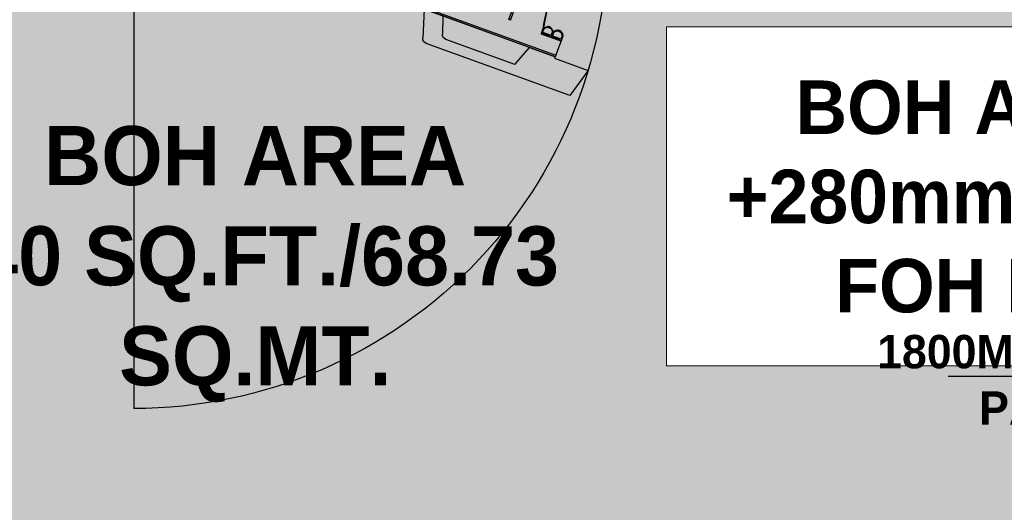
# Model space of a CAD drawing. Header units: millimetres. Extents: x -115221 to 194496, y -122556 to 375476.
# Tile 146 of 169: x 104143 to 106011, y 59843 to 60778. Entities that reach past the tile are written whole.
import ezdxf

# ---------------------------------------------------------------- set-up
doc = ezdxf.new("R2010")
doc.units = ezdxf.units.MM
doc.layers.add('FUR R0', color=8, linetype='Continuous')
doc.layers.add('WWDS FURNITURE LAYOUT', color=8, linetype='Continuous')
doc.layers.add('RAISED FLOOR LAYOUT', color=1, linetype='Continuous', lineweight=0)
doc.styles.add('har', font='GOTHICB.TTF')
doc.styles.add('style1', font='swissc.ttf')

# ---------------------------------------------------------------- blocks, each defined once
blk = doc.blocks.new('nhn')
at = {"layer": 'FUR R0', "extrusion": (-0.0008633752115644, -0.0004397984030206, 0.9999995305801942)}
blk.add_hatch(color=256, dxfattribs=at).paths.add_polyline_path([(59631.62353148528, 1875.633971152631), (59631.51297886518, 1875.593736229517), (59635.53647151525, 1864.538474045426), (59635.64702413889, 1864.578708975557)])
blk.add_hatch(color=256, dxfattribs=at).paths.add_polyline_path([(59631.62353148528, 1875.633971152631), (59631.51297886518, 1875.593736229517), (59635.53647151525, 1864.538474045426), (59635.64702413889, 1864.578708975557)])
at = {"layer": 'FUR R0', "extrusion": (-0.0008633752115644, 0.0004397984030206, 0.9999995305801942)}
blk.add_line((59646.56207427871, 1851.230936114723, -0.6074951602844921), (59646.5620777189, 1881.622980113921, -0.6232761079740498), dxfattribs=at)
at = {"layer": 'FUR R0', "extrusion": (-0.0008633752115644, -0.0004397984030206, 0.9999995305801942)}
for p, q in [((59644.60133937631, 1880.59436727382, -0.5830168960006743), (59644.6013395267, 1879.025745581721, -0.5837067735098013)), ((59644.20918414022, 1879.810056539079, -0.5837004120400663), (59644.99349476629, 1879.810056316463, -0.5830232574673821)), ((59630.51180835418, 1878.071123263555, -0.5962911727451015), (59628.63685761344, 1876.702003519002, -0.5985120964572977)), ((59630.51180835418, 1878.071123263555, -0.5962911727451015), (59628.63685761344, 1876.702003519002, -0.5985120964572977)), ((59631.42032121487, 1875.574824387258, -0.5966046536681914), (59630.51180835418, 1878.071123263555, -0.5962911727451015)), ((59631.42032121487, 1875.574824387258, -0.5966046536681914), (59630.51180835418, 1878.071123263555, -0.5962911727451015)), ((59628.63685761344, 1876.702003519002, -0.5985120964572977), (59632.53817555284, 1865.982446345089, -0.599858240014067)), ((59628.63685761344, 1876.702003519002, -0.5985120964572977), (59632.53817555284, 1865.982446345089, -0.599858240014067)), ((59633.01161695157, 1876.153966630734, -0.5949760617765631), (59631.5357190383, 1875.616822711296, -0.5964865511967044)), ((59633.01161695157, 1876.153966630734, -0.5949760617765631), (59631.5357190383, 1875.616822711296, -0.5964865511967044)), ((59632.71681010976, 1876.046673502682, -0.5952777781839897), (59633.01161695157, 1876.153966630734, -0.5949760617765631)), ((59632.71681010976, 1876.046673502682, -0.5952777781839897), (59633.01161695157, 1876.153966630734, -0.5949760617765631)), ((59632.87774992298, 1875.604463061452, -0.5953333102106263), (59632.71681010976, 1876.046673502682, -0.5952777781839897)), ((59632.98504313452, 1875.309656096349, -0.5953703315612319), (59632.71681010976, 1876.046673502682, -0.5952777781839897)), ((59632.87774992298, 1875.604463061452, -0.5953333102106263), (59632.71681010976, 1876.046673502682, -0.5952777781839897)), ((59632.98504313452, 1875.309656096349, -0.5953703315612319), (59632.71681010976, 1876.046673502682, -0.5952777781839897)), ((59632.80525216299, 1876.078861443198, -0.595187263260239), (59632.76103113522, 1876.062767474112, -0.5952325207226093)), ((59632.80525216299, 1876.078861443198, -0.595187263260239), (59632.76103113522, 1876.062767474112, -0.5952325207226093)), ((59632.8146777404, 1875.915363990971, -0.5952510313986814), (59632.8588987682, 1875.931457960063, -0.5952057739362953)), ((59632.8588987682, 1875.931457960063, -0.5952057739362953), (59632.8146777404, 1875.915363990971, -0.5952510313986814)), ((59632.8146777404, 1875.915363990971, -0.5952510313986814), (59632.8588987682, 1875.931457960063, -0.5952057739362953)), ((59632.8588987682, 1875.931457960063, -0.5952057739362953), (59632.8146777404, 1875.915363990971, -0.5952510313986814)), ((59633.02926415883, 1875.325750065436, -0.5953250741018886), (59632.8146777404, 1875.915363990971, -0.5952510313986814)), ((59633.02926415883, 1875.325750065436, -0.5953250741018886), (59632.8146777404, 1875.915363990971, -0.5952510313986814)), ((59633.07348518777, 1875.341844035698, -0.5952798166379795), (59632.8588987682, 1875.931457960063, -0.5952057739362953)), ((59633.07348518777, 1875.341844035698, -0.5952798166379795), (59632.8588987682, 1875.931457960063, -0.5952057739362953)), ((59633.03092972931, 1876.100901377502, -0.5949827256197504), (59632.87763017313, 1876.04510895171, -0.5951396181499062)), ((59633.03092972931, 1876.100901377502, -0.5949827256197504), (59632.87763017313, 1876.04510895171, -0.5951396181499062)), ((59633.10723764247, 1875.414222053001, -0.5952188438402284), (59632.87763017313, 1876.04510895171, -0.5951396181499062)), ((59633.10723764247, 1875.414222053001, -0.5952188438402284), (59632.87763017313, 1876.04510895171, -0.5951396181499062)), ((59633.44107177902, 1875.909637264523, -0.594712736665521), (59633.45180109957, 1875.880156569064, -0.5947164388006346)), ((59633.44107177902, 1875.909637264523, -0.594712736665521), (59633.45180109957, 1875.880156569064, -0.5947164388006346)), ((59633.48645640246, 1876.015592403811, -0.5946269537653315), (59633.45119050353, 1876.012610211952, -0.5946587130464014)), ((59633.48645640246, 1876.015592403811, -0.5946269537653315), (59633.45119050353, 1876.012610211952, -0.5946587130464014)), ((59633.48645640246, 1876.015592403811, -0.5946269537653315), (59633.46785042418, 1875.985858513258, -0.5946560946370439)), ((59633.48645640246, 1876.015592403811, -0.5946269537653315), (59633.46785042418, 1875.985858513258, -0.5946560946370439)), ((59633.50292371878, 1875.986246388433, -0.5946256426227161), (59633.46785042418, 1875.985858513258, -0.5946560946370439)), ((59633.50292371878, 1875.986246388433, -0.5946256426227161), (59633.46785042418, 1875.985858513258, -0.5946560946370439)), ((59633.51716532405, 1875.955407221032, -0.5946269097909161), (59633.48218257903, 1875.957955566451, -0.594655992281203)), ((59633.51716532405, 1875.955407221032, -0.5946269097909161), (59633.48218257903, 1875.957955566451, -0.594655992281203)), ((59633.50292371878, 1875.986246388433, -0.5946256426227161), (59633.48219005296, 1875.957955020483, -0.5946559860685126)), ((59633.50292371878, 1875.986246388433, -0.5946256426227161), (59633.48219005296, 1875.957955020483, -0.5946559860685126)), ((59633.51716532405, 1875.955407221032, -0.5946269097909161), (59633.49413701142, 1875.928950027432, -0.594658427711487)), ((59633.51716532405, 1875.955407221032, -0.5946269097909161), (59633.49413701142, 1875.928950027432, -0.594658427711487)), ((59633.52898235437, 1875.924938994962, -0.5946301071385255), (59633.49413701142, 1875.928950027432, -0.594658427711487)), ((59633.52898235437, 1875.924938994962, -0.5946301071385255), (59633.49413701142, 1875.928950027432, -0.594658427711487)), ((59633.52898235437, 1875.924938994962, -0.5946301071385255), (59633.504866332, 1875.899469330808, -0.5946621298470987)), ((59633.52898235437, 1875.924938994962, -0.5946301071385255), (59633.504866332, 1875.899469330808, -0.5946621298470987)), ((59633.53951314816, 1875.894002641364, -0.5946346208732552), (59633.504866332, 1875.899469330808, -0.5946621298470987)), ((59633.53951314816, 1875.894002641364, -0.5946346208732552), (59633.504866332, 1875.899469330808, -0.5946621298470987)), ((59633.53951314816, 1875.894002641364, -0.5946346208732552), (59633.51435171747, 1875.869565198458, -0.5946670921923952)), ((59633.53951314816, 1875.894002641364, -0.5946346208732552), (59633.51435171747, 1875.869565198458, -0.5946670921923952)), ((59631.5357190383, 1875.616822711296, -0.5964865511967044), (59631.42032121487, 1875.574824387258, -0.5966046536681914)), ((59631.5357190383, 1875.616822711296, -0.5964865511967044), (59631.42032121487, 1875.574824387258, -0.5966046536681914)), ((59631.5357190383, 1875.616822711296, -0.5964865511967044), (59642.64056620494, 1845.104302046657, -0.6003182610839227)), ((59632.23860929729, 1873.68550809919, -0.5967290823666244), (59631.5357190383, 1875.616822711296, -0.5964865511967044)), ((59631.5357190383, 1875.616822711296, -0.5964865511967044), (59642.64056620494, 1845.104302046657, -0.6003182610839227)), ((59632.23860929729, 1873.68550809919, -0.5967290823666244), (59631.5357190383, 1875.616822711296, -0.5964865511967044)), ((59632.98504313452, 1875.309656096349, -0.5953703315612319), (59633.27984997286, 1875.416949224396, -0.5950686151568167)), ((59632.98504313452, 1875.309656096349, -0.5953703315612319), (59633.27984997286, 1875.416949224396, -0.5950686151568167)), ((59633.02926415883, 1875.325750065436, -0.5953250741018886), (59632.98504313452, 1875.309656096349, -0.5953703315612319)), ((59633.02926415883, 1875.325750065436, -0.5953250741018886), (59632.98504313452, 1875.309656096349, -0.5953703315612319)), ((59633.2532761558, 1874.572638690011, -0.5954628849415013), (59632.98504313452, 1875.309656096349, -0.5953703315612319)), ((59633.14598294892, 1874.867445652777, -0.5954258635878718), (59632.98504313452, 1875.309656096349, -0.5953703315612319)), ((59633.2532761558, 1874.572638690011, -0.5954628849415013), (59632.98504313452, 1875.309656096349, -0.5953703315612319)), ((59633.14598294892, 1874.867445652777, -0.5954258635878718), (59632.98504313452, 1875.309656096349, -0.5953703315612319)), ((59632.99845478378, 1875.272805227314, -0.595374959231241), (59633.2532761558, 1874.572638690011, -0.5954628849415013)), ((59632.99845478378, 1875.272805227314, -0.595374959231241), (59633.2532761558, 1874.572638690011, -0.5954628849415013)), ((59633.07348518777, 1875.341844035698, -0.5952798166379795), (59633.02926415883, 1875.325750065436, -0.5953250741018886)), ((59633.07348518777, 1875.341844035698, -0.5952798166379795), (59633.02926415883, 1875.325750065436, -0.5953250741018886)), ((59633.07348518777, 1875.341844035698, -0.5952798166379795), (59633.02926415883, 1875.325750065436, -0.5953250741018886)), ((59633.07348518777, 1875.341844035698, -0.5952798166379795), (59633.02926415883, 1875.325750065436, -0.5953250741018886)), ((59633.27984997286, 1875.416949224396, -0.5950686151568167), (59633.07348518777, 1875.341844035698, -0.5952798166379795)), ((59633.27984997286, 1875.416949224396, -0.5950686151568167), (59633.07348518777, 1875.341844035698, -0.5952798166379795)), ((59633.12713179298, 1875.194440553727, -0.5952983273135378), (59633.08291076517, 1875.178346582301, -0.595343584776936)), ((59633.08291076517, 1875.178346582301, -0.595343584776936), (59633.12713178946, 1875.194440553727, -0.5952983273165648)), ((59633.12713179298, 1875.194440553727, -0.5952983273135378), (59633.08291076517, 1875.178346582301, -0.595343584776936)), ((59633.08291076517, 1875.178346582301, -0.595343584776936), (59633.12713178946, 1875.194440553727, -0.5952983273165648)), ((59633.2974971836, 1874.5887326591, -0.5954176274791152), (59633.08291076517, 1875.178346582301, -0.595343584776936)), ((59633.2974971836, 1874.5887326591, -0.5954176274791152), (59633.08291076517, 1875.178346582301, -0.595343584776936)), ((59633.26053719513, 1875.470014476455, -0.5950619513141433), (59633.10723764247, 1875.414222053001, -0.5952188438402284)), ((59633.26053719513, 1875.470014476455, -0.5950619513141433), (59633.10723764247, 1875.414222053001, -0.5952188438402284)), ((59633.34171820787, 1874.604826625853, -0.5953723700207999), (59633.12713178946, 1875.194440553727, -0.5952983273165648)), ((59633.34171820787, 1874.604826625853, -0.5953723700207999), (59633.12713178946, 1875.194440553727, -0.5952983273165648)), ((59633.29916275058, 1875.363883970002, -0.5950752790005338), (59633.14586319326, 1875.308091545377, -0.5952321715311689)), ((59633.29916275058, 1875.363883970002, -0.5950752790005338), (59633.14586319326, 1875.308091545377, -0.5952321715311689)), ((59633.37547066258, 1874.677204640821, -0.5953113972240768), (59633.14586319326, 1875.308091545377, -0.5952321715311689)), ((59633.37547066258, 1874.677204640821, -0.5953113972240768), (59633.14586319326, 1875.308091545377, -0.5952321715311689)), ((59633.54842495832, 1875.861223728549, -0.5946413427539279), (59633.51435709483, 1875.869570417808, -0.5946670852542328)), ((59633.54842495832, 1875.861223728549, -0.5946413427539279), (59633.51435709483, 1875.869570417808, -0.5946670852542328)), ((59633.54842495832, 1875.861223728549, -0.5946413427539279), (59633.52130690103, 1875.838977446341, -0.5946745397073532)), ((59633.54842495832, 1875.861223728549, -0.5946413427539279), (59633.52130690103, 1875.838977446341, -0.5946745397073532)), ((59633.55467197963, 1875.828158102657, -0.5946504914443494), (59633.52130690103, 1875.838977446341, -0.5946745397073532)), ((59633.55467197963, 1875.828158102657, -0.5946504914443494), (59633.52130690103, 1875.838977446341, -0.5946745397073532)), ((59633.55467197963, 1875.828158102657, -0.5946504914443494), (59633.52573886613, 1875.807775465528, -0.5946844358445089)), ((59633.55467197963, 1875.828158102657, -0.5946504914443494), (59633.52573886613, 1875.807775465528, -0.5946844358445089)), ((59633.70930480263, 1875.172619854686, -0.5948052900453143), (59633.72003412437, 1875.143139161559, -0.5948089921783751)), ((59633.70930480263, 1875.172619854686, -0.5948052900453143), (59633.72003412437, 1875.143139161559, -0.5948089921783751)), ((59633.75468942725, 1875.278574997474, -0.5947195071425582), (59633.71942352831, 1875.275592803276, -0.5947512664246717)), ((59633.75468942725, 1875.278574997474, -0.5947195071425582), (59633.71942352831, 1875.275592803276, -0.5947512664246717)), ((59633.75468942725, 1875.278574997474, -0.5947195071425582), (59633.73608345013, 1875.248841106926, -0.5947486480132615)), ((59633.75468942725, 1875.278574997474, -0.5947195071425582), (59633.73608345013, 1875.248841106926, -0.5947486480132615)), ((59633.77115674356, 1875.249228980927, -0.5947181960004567), (59633.73608345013, 1875.248841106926, -0.5947486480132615)), ((59633.77115674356, 1875.249228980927, -0.5947181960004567), (59633.73608345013, 1875.248841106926, -0.5947486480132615)), ((59633.78539834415, 1875.218389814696, -0.5947194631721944), (59633.75041560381, 1875.220938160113, -0.5947485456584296)), ((59633.78539834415, 1875.218389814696, -0.5947194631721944), (59633.75041560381, 1875.220938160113, -0.5947485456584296)), ((59633.77115674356, 1875.249228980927, -0.5947181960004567), (59633.75042307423, 1875.220937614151, -0.5947485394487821)), ((59633.77115674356, 1875.249228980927, -0.5947181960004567), (59633.75042307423, 1875.220937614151, -0.5947485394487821)), ((59633.78539834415, 1875.218389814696, -0.5947194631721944), (59633.76237003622, 1875.191932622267, -0.5947509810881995)), ((59633.78539834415, 1875.218389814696, -0.5947194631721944), (59633.76237003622, 1875.191932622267, -0.5947509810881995)), ((59633.79721537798, 1875.187921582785, -0.594722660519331), (59633.76237003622, 1875.191932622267, -0.5947509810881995)), ((59633.79721537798, 1875.187921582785, -0.594722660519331), (59633.76237003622, 1875.191932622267, -0.5947509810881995)), ((59633.79721537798, 1875.187921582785, -0.594722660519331), (59633.7730993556, 1875.16245192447, -0.59475468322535)), ((59633.79721537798, 1875.187921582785, -0.594722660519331), (59633.7730993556, 1875.16245192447, -0.59475468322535)), ((59633.8077461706, 1875.156985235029, -0.5947271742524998), (59633.7730993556, 1875.16245192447, -0.59475468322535)), ((59633.8077461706, 1875.156985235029, -0.5947271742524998), (59633.7730993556, 1875.16245192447, -0.59475468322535)), ((59633.8077461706, 1875.156985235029, -0.5947271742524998), (59633.78258474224, 1875.132547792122, -0.5947596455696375)), ((59633.8077461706, 1875.156985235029, -0.5947271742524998), (59633.78258474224, 1875.132547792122, -0.5947596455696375)), ((59635.86992846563, 1875.174404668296, -0.5929390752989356), (59633.86826414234, 1874.758304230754, -0.5948502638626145)), ((59635.86992846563, 1875.174404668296, -0.5929390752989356), (59633.86826414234, 1874.758304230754, -0.5948502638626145)), ((59635.86992846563, 1875.174404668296, -0.5929390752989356), (59645.67652780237, 1848.22904825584, -0.5963228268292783)), ((59635.86992846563, 1875.174404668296, -0.5929390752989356), (59645.67652780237, 1848.22904825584, -0.5963228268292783)), ((59633.9451267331, 1874.781509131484, -0.594773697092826), (59633.2532761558, 1874.572638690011, -0.5954628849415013)), ((59633.9451267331, 1874.781509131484, -0.594773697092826), (59633.2532761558, 1874.572638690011, -0.5954628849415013)), ((59633.2974971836, 1874.5887326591, -0.5954176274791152), (59633.2532761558, 1874.572638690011, -0.5954628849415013)), ((59633.2974971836, 1874.5887326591, -0.5954176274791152), (59633.2532761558, 1874.572638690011, -0.5954628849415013)), ((59633.34171820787, 1874.604826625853, -0.5953723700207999), (59633.2974971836, 1874.5887326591, -0.5954176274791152)), ((59633.34171820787, 1874.604826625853, -0.5953723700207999), (59633.2974971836, 1874.5887326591, -0.5954176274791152)), ((59633.54808299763, 1874.679931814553, -0.5951611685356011), (59633.34171820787, 1874.604826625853, -0.5953723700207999)), ((59633.54808299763, 1874.679931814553, -0.5951611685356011), (59633.34171820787, 1874.604826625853, -0.5953723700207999)), ((59633.52877021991, 1874.73299706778, -0.595154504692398), (59633.37547066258, 1874.677204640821, -0.5953113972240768)), ((59633.52877021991, 1874.73299706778, -0.595154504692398), (59633.37547066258, 1874.677204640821, -0.5953113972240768)), ((59633.81665797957, 1875.124206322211, -0.5947338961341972), (59633.78259011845, 1875.132553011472, -0.5947596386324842)), ((59633.81665797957, 1875.124206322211, -0.5947338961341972), (59633.78259011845, 1875.132553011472, -0.5947596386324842)), ((59633.81665797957, 1875.124206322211, -0.5947338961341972), (59633.78953992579, 1875.101960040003, -0.5947670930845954)), ((59633.81665797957, 1875.124206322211, -0.5947338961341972), (59633.78953992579, 1875.101960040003, -0.5947670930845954)), ((59633.82290500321, 1875.09114069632, -0.5947430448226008), (59633.78953992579, 1875.101960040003, -0.5947670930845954)), ((59633.82290500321, 1875.09114069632, -0.5947430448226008), (59633.78953992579, 1875.101960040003, -0.5947670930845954)), ((59633.82290500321, 1875.09114069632, -0.5947430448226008), (59633.79397189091, 1875.070758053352, -0.5947769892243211)), ((59633.82290500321, 1875.09114069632, -0.5947430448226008), (59633.79397189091, 1875.070758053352, -0.5947769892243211)), ((59635.84319403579, 1875.133196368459, -0.5929802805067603), (59633.88159369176, 1874.720946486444, -0.5948551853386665)), ((59635.84319403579, 1875.133196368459, -0.5929802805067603), (59633.88159369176, 1874.720946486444, -0.5948551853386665)), ((59635.84319403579, 1875.133196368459, -0.5929802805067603), (59645.62956052, 1848.243433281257, -0.5963570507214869)), ((59635.84319403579, 1875.133196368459, -0.5929802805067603), (59645.62956052, 1848.243433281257, -0.5963570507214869)), ((59630.95966592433, 1872.612996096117, -0.5983049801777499), (59632.23860929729, 1873.68550809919, -0.5967290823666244)), ((59630.95966592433, 1872.612996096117, -0.5983049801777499), (59632.23860929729, 1873.68550809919, -0.5967290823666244)), ((59637.50368324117, 1874.134746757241, -0.5919857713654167), (59637.15522358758, 1874.007927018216, -0.592342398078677)), ((59637.50368324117, 1874.134746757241, -0.5919857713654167), (59637.15522358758, 1874.007927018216, -0.592342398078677)), ((59637.15522358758, 1874.007927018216, -0.592342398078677), (59637.28720912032, 1873.645273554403, -0.5923879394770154)), ((59637.15522358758, 1874.007927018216, -0.592342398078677), (59637.28720912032, 1873.645273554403, -0.5923879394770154)), ((59637.50368324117, 1874.134746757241, -0.5919857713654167), (59637.98570494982, 1872.810307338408, -0.5921520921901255)), ((59637.50368324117, 1874.134746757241, -0.5919857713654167), (59637.98570494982, 1872.810307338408, -0.5921520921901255)), ((59634.27562996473, 1872.280281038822, -0.5955883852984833), (59637.57140807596, 1873.479759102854, -0.5922153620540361)), ((59634.27562996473, 1872.280281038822, -0.5955883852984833), (59637.57140807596, 1873.479759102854, -0.5922153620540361)), ((59634.3208144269, 1872.156128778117, -0.5956039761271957), (59637.61659254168, 1873.355606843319, -0.5922309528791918)), ((59634.3208144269, 1872.156128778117, -0.5956039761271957), (59637.61659254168, 1873.355606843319, -0.5922309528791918)), ((59637.28720912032, 1873.645273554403, -0.5923879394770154), (59636.98564348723, 1873.535520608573, -0.5926965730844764)), ((59637.28720912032, 1873.645273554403, -0.5923879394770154), (59636.98564348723, 1873.535520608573, -0.5926965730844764)), ((59636.98564348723, 1873.535520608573, -0.5926965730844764), (59637.07207657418, 1873.298030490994, -0.5927263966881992)), ((59636.98564348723, 1873.535520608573, -0.5926965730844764), (59637.07207657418, 1873.298030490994, -0.5927263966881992)), ((59637.20369412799, 1872.936388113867, -0.5927718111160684), (59637.11726103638, 1873.173878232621, -0.5927419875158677)), ((59637.20369412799, 1872.936388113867, -0.5927718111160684), (59637.11726103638, 1873.173878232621, -0.5927419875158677)), ((59637.50525975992, 1873.046141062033, -0.5924631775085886), (59637.20369412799, 1872.936388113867, -0.5927718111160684)), ((59637.50525975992, 1873.046141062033, -0.5924631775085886), (59637.20369412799, 1872.936388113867, -0.5927718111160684)), ((59637.6372452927, 1872.683487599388, -0.5925087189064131), (59637.50525975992, 1873.046141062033, -0.5924631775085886)), ((59637.6372452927, 1872.683487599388, -0.5925087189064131), (59637.50525975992, 1873.046141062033, -0.5924631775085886)), ((59637.57140807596, 1873.479759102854, -0.5922153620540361), (59637.61659254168, 1873.355606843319, -0.5922309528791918)), ((59637.57140807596, 1873.479759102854, -0.5922153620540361), (59637.61659254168, 1873.355606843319, -0.5922309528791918)), ((59630.95966592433, 1872.612996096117, -0.5983049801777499), (59632.83907798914, 1867.448980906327, -0.5989534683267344)), ((59630.95966592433, 1872.612996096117, -0.5983049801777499), (59632.83907798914, 1867.448980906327, -0.5989534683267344)), ((59634.27562996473, 1872.280281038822, -0.5955883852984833), (59634.3208144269, 1872.156128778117, -0.5956039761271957)), ((59634.27562996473, 1872.280281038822, -0.5955883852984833), (59634.3208144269, 1872.156128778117, -0.5956039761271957)), ((59637.98570494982, 1872.810307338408, -0.5921520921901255), (59637.6372452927, 1872.683487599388, -0.5925087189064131)), ((59637.98570494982, 1872.810307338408, -0.5921520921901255), (59637.6372452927, 1872.683487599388, -0.5925087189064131)), ((59634.5872331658, 1867.23225096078, -0.5975394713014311), (59633.2193735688, 1867.191119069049, -0.5987385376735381)), ((59634.5872331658, 1867.23225096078, -0.5975394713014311), (59633.2193735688, 1867.191119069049, -0.5987385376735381)), ((59635.09566529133, 1865.835244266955, -0.5977149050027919), (59634.5872331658, 1867.23225096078, -0.5975394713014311)), ((59635.09566529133, 1865.835244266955, -0.5977149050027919), (59634.5872331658, 1867.23225096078, -0.5975394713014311)), ((59635.09566529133, 1865.835244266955, -0.5977149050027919), (59632.92660572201, 1865.724913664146, -0.5996361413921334)), ((59635.09566529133, 1865.835244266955, -0.5977149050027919), (59632.92660572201, 1865.724913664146, -0.5996361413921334)), ((59640.34760750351, 1851.404691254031, -0.5995270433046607), (59639.79714785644, 1851.204354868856, -0.6000904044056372)), ((59640.34760750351, 1851.404691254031, -0.5995270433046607), (59639.79714785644, 1851.204354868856, -0.6000904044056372)), ((59640.7677943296, 1845.201796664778, -0.6018922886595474), (59639.79714785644, 1851.204354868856, -0.6000904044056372)), ((59640.7677943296, 1845.201796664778, -0.6018922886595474), (59639.79714785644, 1851.204354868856, -0.6000904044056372)), ((59640.34760750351, 1851.404691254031, -0.5995270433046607), (59642.66779652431, 1845.029480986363, -0.6003276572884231)), ((59640.34760750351, 1851.404691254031, -0.5995270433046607), (59642.66779652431, 1845.029480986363, -0.6003276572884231)), ((59645.62956052, 1848.243433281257, -0.5963570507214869), (59643.86185432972, 1847.298425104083, -0.5982988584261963)), ((59645.62956052, 1848.243433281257, -0.5963570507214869), (59643.86185432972, 1847.298425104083, -0.5982988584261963)), ((59645.67652780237, 1848.22904825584, -0.5963228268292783), (59643.87565467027, 1847.261238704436, -0.5983032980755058)), ((59645.67652780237, 1848.22904825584, -0.5963228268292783), (59643.87565467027, 1847.261238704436, -0.5983032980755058)), ((59643.94945212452, 1847.292865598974, -0.5982256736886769), (59643.28519123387, 1847.008187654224, -0.5989243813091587)), ((59643.94945212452, 1847.292865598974, -0.5982256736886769), (59643.28519123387, 1847.008187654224, -0.5989243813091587)), ((59643.32941225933, 1847.024281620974, -0.5988791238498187), (59643.28519123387, 1847.008187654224, -0.5989243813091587)), ((59643.32941225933, 1847.024281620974, -0.5988791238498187), (59643.28519123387, 1847.008187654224, -0.5989243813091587)), ((59643.54001260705, 1846.308021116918, -0.5990123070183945), (59643.28519123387, 1847.008187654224, -0.5989243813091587)), ((59643.28519123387, 1847.008187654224, -0.5989243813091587), (59643.55342425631, 1846.271170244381, -0.5990169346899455)), ((59643.54001260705, 1846.308021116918, -0.5990123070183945), (59643.28519123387, 1847.008187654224, -0.5989243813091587)), ((59643.28519123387, 1847.008187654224, -0.5989243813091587), (59643.55342425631, 1846.271170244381, -0.5990169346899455)), ((59643.37363328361, 1847.040375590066, -0.5988338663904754), (59643.32941225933, 1847.024281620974, -0.5988791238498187)), ((59643.37363328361, 1847.040375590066, -0.5988338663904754), (59643.32941225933, 1847.024281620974, -0.5988791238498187)), ((59643.32941225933, 1847.024281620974, -0.5988791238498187), (59643.54399867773, 1846.434667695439, -0.5989531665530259)), ((59643.32941225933, 1847.024281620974, -0.5988791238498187), (59643.54399867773, 1846.434667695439, -0.5989531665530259)), ((59643.57999807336, 1847.115480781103, -0.5986226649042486), (59643.37363328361, 1847.040375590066, -0.5988338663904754)), ((59643.57999807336, 1847.115480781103, -0.5986226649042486), (59643.37363328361, 1847.040375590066, -0.5988338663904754)), ((59643.37363328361, 1847.040375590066, -0.5988338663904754), (59643.58821970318, 1846.450761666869, -0.5989079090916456)), ((59643.37363328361, 1847.040375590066, -0.5988338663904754), (59643.58821970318, 1846.450761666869, -0.5989079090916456)), ((59643.39248444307, 1846.713380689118, -0.5989614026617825), (59643.55342425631, 1846.271170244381, -0.5990169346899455)), ((59643.39248444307, 1846.713380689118, -0.5989614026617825), (59643.55342425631, 1846.271170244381, -0.5990169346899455)), ((59643.59931085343, 1847.062415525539, -0.5986293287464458), (59643.44601129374, 1847.006623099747, -0.5987862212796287)), ((59643.59931085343, 1847.062415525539, -0.5986293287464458), (59643.44601129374, 1847.006623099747, -0.5987862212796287)), ((59643.44601129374, 1847.006623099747, -0.5987862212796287), (59643.67561876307, 1846.375736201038, -0.5988654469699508)), ((59643.44601129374, 1847.006623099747, -0.5987862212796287), (59643.67561876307, 1846.375736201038, -0.5988654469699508)), ((59644.02018222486, 1846.841670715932, -0.598363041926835), (59644.00945290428, 1846.871151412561, -0.5983593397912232)), ((59644.02018222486, 1846.841670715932, -0.598363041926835), (59644.00945290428, 1846.871151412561, -0.5983593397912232)), ((59644.05483752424, 1846.977106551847, -0.5982735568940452), (59644.01957162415, 1846.974124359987, -0.5983053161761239)), ((59644.05483752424, 1846.977106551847, -0.5982735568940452), (59644.01957162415, 1846.974124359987, -0.5983053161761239)), ((59644.05483752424, 1846.977106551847, -0.5982735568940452), (59644.03623154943, 1846.947372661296, -0.5983026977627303)), ((59644.05483752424, 1846.977106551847, -0.5982735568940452), (59644.03623154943, 1846.947372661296, -0.5983026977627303)), ((59644.07130484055, 1846.947760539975, -0.5982722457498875), (59644.03623154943, 1846.947372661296, -0.5983026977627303)), ((59644.07130484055, 1846.947760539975, -0.5982722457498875), (59644.03623154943, 1846.947372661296, -0.5983026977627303)), ((59644.08554644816, 1846.916921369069, -0.5982735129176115), (59644.05056370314, 1846.919469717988, -0.5983025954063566)), ((59644.08554644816, 1846.916921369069, -0.5982735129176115), (59644.05056370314, 1846.919469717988, -0.5983025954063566)), ((59644.07130484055, 1846.947760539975, -0.5982722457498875), (59644.05057117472, 1846.919469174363, -0.5983025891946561)), ((59644.07130484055, 1846.947760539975, -0.5982722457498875), (59644.05057117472, 1846.919469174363, -0.5983025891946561)), ((59644.08554644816, 1846.916921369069, -0.5982735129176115), (59644.06251813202, 1846.890464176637, -0.5983050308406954)), ((59644.08554644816, 1846.916921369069, -0.5982735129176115), (59644.06251813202, 1846.890464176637, -0.5983050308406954)), ((59644.09736347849, 1846.88645314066, -0.5982767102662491), (59644.06251813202, 1846.890464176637, -0.5983050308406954)), ((59644.09736347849, 1846.88645314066, -0.5982767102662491), (59644.06251813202, 1846.890464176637, -0.5983050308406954)), ((59644.09736347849, 1846.88645314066, -0.5982767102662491), (59644.07324745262, 1846.860983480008, -0.5983087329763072)), ((59644.09736347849, 1846.88645314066, -0.5982767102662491), (59644.07324745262, 1846.860983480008, -0.5983087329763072)), ((59644.10789427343, 1846.855516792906, -0.5982812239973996), (59644.07324745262, 1846.860983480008, -0.5983087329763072)), ((59644.10789427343, 1846.855516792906, -0.5982812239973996), (59644.07324745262, 1846.860983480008, -0.5983087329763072)), ((59644.10789427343, 1846.855516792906, -0.5982812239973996), (59644.08273284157, 1846.831079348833, -0.5983136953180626)), ((59644.10789427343, 1846.855516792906, -0.5982812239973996), (59644.08273284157, 1846.831079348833, -0.5983136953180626)), ((59644.11680608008, 1846.822737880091, -0.5982879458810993), (59644.08273822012, 1846.831084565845, -0.5983136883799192)), ((59644.11680608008, 1846.822737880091, -0.5982879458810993), (59644.08273822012, 1846.831084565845, -0.5983136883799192)), ((59644.11680608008, 1846.822737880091, -0.5982879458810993), (59644.08968802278, 1846.800491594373, -0.5983211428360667)), ((59644.11680608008, 1846.822737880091, -0.5982879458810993), (59644.08968802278, 1846.800491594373, -0.5983211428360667)), ((59644.12305310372, 1846.789672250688, -0.5982970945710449), (59644.08968802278, 1846.800491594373, -0.5983211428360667)), ((59644.12305310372, 1846.789672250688, -0.5982970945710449), (59644.08968802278, 1846.800491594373, -0.5983211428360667)), ((59644.12305310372, 1846.789672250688, -0.5982970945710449), (59644.09411999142, 1846.769289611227, -0.5983310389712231)), ((59644.12305310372, 1846.789672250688, -0.5982970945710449), (59644.09411999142, 1846.769289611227, -0.5983310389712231)), ((59641.69482059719, 1845.334878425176, -0.6010333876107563), (59642.28879871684, 1846.070926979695, -0.6001968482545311)), ((59641.69482059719, 1845.334878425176, -0.6010333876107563), (59642.28879871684, 1846.070926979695, -0.6001968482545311)), ((59643.58821970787, 1846.450761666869, -0.5989079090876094), (59643.54399867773, 1846.434667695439, -0.5989531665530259)), ((59643.54399867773, 1846.434667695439, -0.5989531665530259), (59643.58821970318, 1846.450761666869, -0.5989079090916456)), ((59643.58821970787, 1846.450761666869, -0.5989079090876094), (59643.54399867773, 1846.434667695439, -0.5989531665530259)), ((59643.54399867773, 1846.434667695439, -0.5989531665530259), (59643.58821970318, 1846.450761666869, -0.5989079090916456)), ((59643.55342425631, 1846.271170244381, -0.5990169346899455), (59643.84823109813, 1846.378463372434, -0.5987152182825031)), ((59643.55342425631, 1846.271170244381, -0.5990169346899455), (59643.84823109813, 1846.378463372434, -0.5987152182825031)), ((59643.59764528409, 1846.287264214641, -0.598971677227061), (59643.55342425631, 1846.271170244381, -0.5990169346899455)), ((59643.59764528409, 1846.287264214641, -0.598971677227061), (59643.55342425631, 1846.271170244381, -0.5990169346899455)), ((59643.55342425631, 1846.271170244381, -0.5990169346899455), (59643.82165728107, 1845.534152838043, -0.5991094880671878)), ((59643.55342425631, 1846.271170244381, -0.5990169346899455), (59643.82165728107, 1845.534152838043, -0.5991094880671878)), ((59643.64186630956, 1846.30335818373, -0.5989264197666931), (59643.59764528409, 1846.287264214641, -0.598971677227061)), ((59643.64186630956, 1846.30335818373, -0.5989264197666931), (59643.59764528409, 1846.287264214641, -0.598971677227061)), ((59643.64186630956, 1846.30335818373, -0.5989264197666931), (59643.59764528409, 1846.287264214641, -0.598971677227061)), ((59643.64186630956, 1846.30335818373, -0.5989264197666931), (59643.59764528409, 1846.287264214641, -0.598971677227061)), ((59643.59764528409, 1846.287264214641, -0.598971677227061), (59643.81223170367, 1845.697650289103, -0.5990457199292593)), ((59643.59764528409, 1846.287264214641, -0.598971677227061), (59643.81223170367, 1845.697650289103, -0.5990457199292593)), ((59643.84823109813, 1846.378463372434, -0.5987152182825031), (59643.64186630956, 1846.30335818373, -0.5989264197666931)), ((59643.84823109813, 1846.378463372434, -0.5987152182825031), (59643.64186630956, 1846.30335818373, -0.5989264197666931)), ((59643.64186630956, 1846.30335818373, -0.5989264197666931), (59643.85645272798, 1845.713744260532, -0.5990004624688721)), ((59643.64186630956, 1846.30335818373, -0.5989264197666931), (59643.85645272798, 1845.713744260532, -0.5990004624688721)), ((59643.66071746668, 1845.97636328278, -0.5990539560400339), (59643.82165728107, 1845.534152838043, -0.5991094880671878)), ((59643.66071746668, 1845.97636328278, -0.5990539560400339), (59643.82165728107, 1845.534152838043, -0.5991094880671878)), ((59643.82891832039, 1846.431528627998, -0.5987085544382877), (59643.67561876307, 1846.375736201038, -0.5988654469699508)), ((59643.82891832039, 1846.431528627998, -0.5987085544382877), (59643.67561876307, 1846.375736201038, -0.5988654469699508)), ((59643.86754387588, 1846.325398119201, -0.5987218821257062), (59643.71424431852, 1846.269605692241, -0.5988787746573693)), ((59643.86754387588, 1846.325398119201, -0.5987218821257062), (59643.71424431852, 1846.269605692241, -0.5988787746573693)), ((59643.71424431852, 1846.269605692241, -0.5988787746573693), (59643.94385178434, 1845.638718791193, -0.5989580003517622)), ((59643.71424431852, 1846.269605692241, -0.5988787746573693), (59643.94385178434, 1845.638718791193, -0.5989580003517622)), ((59644.28841524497, 1846.104653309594, -0.5984555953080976), (59644.2776859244, 1846.134134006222, -0.5984518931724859)), ((59644.28841524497, 1846.104653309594, -0.5984555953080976), (59644.2776859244, 1846.134134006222, -0.5984518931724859)), ((59644.32307054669, 1846.240089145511, -0.5983661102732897), (59644.28780465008, 1846.237106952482, -0.5983978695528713)), ((59644.32307054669, 1846.240089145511, -0.5983661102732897), (59644.28780465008, 1846.237106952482, -0.5983978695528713)), ((59644.32307054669, 1846.240089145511, -0.5983661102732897), (59644.30446457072, 1846.210355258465, -0.5983952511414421)), ((59644.32307054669, 1846.240089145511, -0.5983661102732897), (59644.30446457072, 1846.210355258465, -0.5983952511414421)), ((59644.33953786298, 1846.210743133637, -0.5983647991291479), (59644.30446457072, 1846.210355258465, -0.5983952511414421)), ((59644.33953786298, 1846.210743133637, -0.5983647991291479), (59644.30446457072, 1846.210355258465, -0.5983952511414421)), ((59644.35377946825, 1846.179903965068, -0.5983660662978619), (59644.31879672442, 1846.18245230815, -0.5983951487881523)), ((59644.35377946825, 1846.179903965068, -0.5983660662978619), (59644.31879672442, 1846.18245230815, -0.5983951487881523)), ((59644.33953786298, 1846.210743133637, -0.5983647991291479), (59644.31880419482, 1846.182451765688, -0.5983951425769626)), ((59644.33953786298, 1846.210743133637, -0.5983647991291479), (59644.31880419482, 1846.182451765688, -0.5983951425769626)), ((59644.35377946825, 1846.179903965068, -0.5983660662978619), (59644.33075115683, 1846.153446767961, -0.5983975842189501)), ((59644.35377946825, 1846.179903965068, -0.5983660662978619), (59644.33075115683, 1846.153446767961, -0.5983975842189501)), ((59644.36559650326, 1846.149435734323, -0.5983692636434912), (59644.33075115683, 1846.153446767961, -0.5983975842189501)), ((59644.36559650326, 1846.149435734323, -0.5983692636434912), (59644.33075115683, 1846.153446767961, -0.5983975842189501)), ((59644.36559650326, 1846.149435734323, -0.5983692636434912), (59644.34148048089, 1846.123966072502, -0.5984012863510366)), ((59644.36559650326, 1846.149435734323, -0.5983692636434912), (59644.34148048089, 1846.123966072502, -0.5984012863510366)), ((59644.37612729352, 1846.118499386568, -0.5983737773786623), (59644.34148048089, 1846.123966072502, -0.5984012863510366)), ((59644.37612729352, 1846.118499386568, -0.5983737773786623), (59644.34148048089, 1846.123966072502, -0.5984012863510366)), ((59644.37612729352, 1846.118499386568, -0.5983737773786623), (59644.35096586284, 1846.094061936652, -0.5984062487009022)), ((59644.37612729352, 1846.118499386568, -0.5983737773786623), (59644.35096586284, 1846.094061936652, -0.5984062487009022)), ((59644.38503910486, 1846.085720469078, -0.5983804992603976), (59644.35097124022, 1846.094067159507, -0.5984062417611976)), ((59644.38503910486, 1846.085720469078, -0.5983804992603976), (59644.35097124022, 1846.094067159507, -0.5984062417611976)), ((59644.38503910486, 1846.085720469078, -0.5983804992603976), (59644.35792104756, 1846.06347418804, -0.598413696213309)), ((59644.38503910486, 1846.085720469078, -0.5983804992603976), (59644.35792104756, 1846.06347418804, -0.598413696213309)), ((59644.39128612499, 1846.052654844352, -0.5983896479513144), (59644.35792104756, 1846.06347418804, -0.598413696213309)), ((59644.39128612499, 1846.052654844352, -0.5983896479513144), (59644.35792104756, 1846.06347418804, -0.598413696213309)), ((59644.39128612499, 1846.052654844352, -0.5983896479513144), (59644.3623530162, 1846.032272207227, -0.5984235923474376)), ((59644.39128612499, 1846.052654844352, -0.5983896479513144), (59644.3623530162, 1846.032272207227, -0.5984235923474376)), ((59640.15348154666, 1844.681176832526, -0.602651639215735), (59641.85625373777, 1845.024693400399, -0.6010304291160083)), ((59640.15348154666, 1844.681176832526, -0.602651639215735), (59641.85625373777, 1845.024693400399, -0.6010304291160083)), ((59640.66884860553, 1844.785146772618, -0.6021609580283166), (59640.7677943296, 1845.201796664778, -0.6018922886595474)), ((59640.66884860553, 1844.785146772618, -0.6021609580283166), (59640.7677943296, 1845.201796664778, -0.6018922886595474)), ((59641.63116308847, 1844.979283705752, -0.6012447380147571), (59641.62547648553, 1845.125681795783, -0.6011852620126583)), ((59641.63116308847, 1844.979283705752, -0.6012447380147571), (59641.62547648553, 1845.125681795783, -0.6011852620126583)), ((59642.64056892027, 1845.221948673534, -0.6002665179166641), (59642.64050103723, 1842.280783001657, -0.6015600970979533)), ((59642.64056892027, 1845.221948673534, -0.6002665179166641), (59642.64050103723, 1842.280783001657, -0.6015600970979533)), ((59642.64050103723, 1842.280783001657, -0.6015600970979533), (59642.64056892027, 1845.221948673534, -0.6002665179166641)), ((59643.82165728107, 1845.534152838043, -0.5991094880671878), (59642.64056620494, 1845.104302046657, -0.6003182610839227)), ((59643.82165728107, 1845.534152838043, -0.5991094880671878), (59642.64056620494, 1845.104302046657, -0.6003182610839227)), ((59639.89545680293, 1844.142389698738, -0.6031113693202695), (59640.15348154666, 1844.681176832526, -0.602651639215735)), ((59639.89545680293, 1844.142389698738, -0.6031113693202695), (59640.15348154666, 1844.681176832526, -0.602651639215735)), ((59639.89545680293, 1844.142389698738, -0.6031113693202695), (59640.15345667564, 1843.603590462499, -0.6031255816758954)), ((59639.89545680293, 1844.142389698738, -0.6031113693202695), (59640.15345667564, 1843.603590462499, -0.6031255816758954)), ((59640.15345667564, 1843.603590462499, -0.6031255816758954), (59641.85621300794, 1843.259993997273, -0.6018065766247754)), ((59640.15345667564, 1843.603590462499, -0.6031255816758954), (59641.85621300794, 1843.259993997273, -0.6018065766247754)), ((59644.63290299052, 1841.770980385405, -0.6000641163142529), (59644.63290284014, 1843.339602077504, -0.5993742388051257)), ((59644.24074760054, 1842.555291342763, -0.600057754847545), (59645.02505823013, 1842.555291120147, -0.5993806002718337))]:
    blk.add_line(p, q, dxfattribs=at)
at = {"layer": 'FUR R0'}
blk.add_line((59646.6190790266, 1844.142361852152, -0.6023051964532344), (59605.24489539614, 1844.142481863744, -0.611557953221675), dxfattribs=at)
at = {"layer": 'FUR R0', "extrusion": (-0.0008633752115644, -0.0004397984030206, 0.9999995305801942), "elevation": -52.90576932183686}
for points in [[(59642.61782932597, 1882.924214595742), (59642.61782771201, 1877.237960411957), (59644.57860501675, 1877.237959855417), (59644.57860462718, 1875.865415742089), (59646.53938193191, 1875.865415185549), (59646.53938393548, 1882.924213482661), (59646.00997406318, 1882.924213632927), (59645.83350397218, 1882.453627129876), (59643.32370902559, 1882.453627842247), (59643.20606251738, 1882.92421442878), (59642.61782932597, 1882.924214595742)], [(59644.57859627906, 1846.453756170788), (59644.57859588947, 1845.08121205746), (59642.61781858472, 1845.081212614), (59642.61781697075, 1839.394958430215), (59643.08840352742, 1839.394958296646), (59643.32369667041, 1838.92437167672), (59645.83349161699, 1838.924370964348), (59645.95113839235, 1839.394957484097), (59646.53937158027, 1839.394957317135), (59646.53937358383, 1846.453755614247), (59644.57859627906, 1846.453756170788)]]:
    blk.add_lwpolyline(points, dxfattribs=at)
at = {"layer": 'FUR R0', "extrusion": (-0.0008633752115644, -0.0004397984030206, 0.9999995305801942)}
for points, elevation in [([(59644.97076064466, 1877.826192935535), (59644.18644972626, 1877.826193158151), (59644.18645083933, 1881.747747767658), (59644.97076175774, 1881.747747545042)], -52.90576932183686), ([(59644.57859627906, 1846.453756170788), (59646.53937358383, 1846.453755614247), (59646.53938193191, 1875.865415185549), (59644.57860462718, 1875.865415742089)], -52.90576932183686), ([(59631.51297886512, 1875.593736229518), (59635.53647151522, 1864.538474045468), (59635.64702413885, 1864.578708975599), (59631.62353148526, 1875.633971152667)], -52.90576954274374), ([(59631.51297886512, 1875.593736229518), (59635.53647151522, 1864.538474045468), (59635.64702413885, 1864.578708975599), (59631.62353148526, 1875.633971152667)], -52.90576954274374), ([(59641.83346439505, 1843.236904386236), (59641.83350579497, 1845.00160396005), (59642.61781671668, 1845.001585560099), (59642.61777531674, 1843.236885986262)], -52.90576954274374), ([(59641.83346439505, 1843.236904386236), (59641.83350579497, 1845.00160396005), (59642.61781671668, 1845.001585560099), (59642.61777531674, 1843.236885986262)], -52.90576954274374), ([(59644.21800016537, 1844.492978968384), (59645.00231108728, 1844.492978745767), (59645.00230997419, 1840.571424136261), (59644.21799905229, 1840.571424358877)], -52.90576932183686)]:
    blk.add_lwpolyline(points, close=True, dxfattribs=dict(at, elevation=elevation))
blk.add_circle((59640.63559674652, 1844.119282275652, -52.90576932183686), 0.1960777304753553, dxfattribs=at)
blk.add_circle((59640.63559674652, 1844.119282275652, -52.90576932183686), 0.1960777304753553, dxfattribs=at)
at = {"layer": 'FUR R0'}
blk.add_arc((59640.65832730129, 1844.142379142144, -0.611557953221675), 35.41343190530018, 86.59426493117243, 179.9998338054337, dxfattribs=at)
at = {"layer": 'FUR R0', "extrusion": (-0.0008633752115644, -0.0004397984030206, 0.9999995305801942)}
for centre, radius, start, end in [((59633.11762929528, 1875.777111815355, -52.90576932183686), 0.3764692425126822, 34.34823251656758, 109.9986564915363), ((59633.11762929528, 1875.777111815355, -52.90576932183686), 0.3764692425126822, 34.34823251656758, 109.9986564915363), ((59633.11762929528, 1875.777111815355, -52.90576932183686), 0.3199988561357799, 19.99865649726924, 109.9986564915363), ((59633.11762929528, 1875.777111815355, -52.90576932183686), 0.3199988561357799, 19.99865649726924, 109.9986564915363), ((59633.12835861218, 1875.747631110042, -52.90576932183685), 0.3199988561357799, 289.9986564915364, 19.99865649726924), ((59633.12835861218, 1875.747631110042, -52.90576932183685), 0.3199988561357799, 289.9986564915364, 19.99865649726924), ((59633.11762929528, 1875.777111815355, -52.90576932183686), 0.3764692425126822, 29.54865557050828, 29.55197500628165), ((59633.11762929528, 1875.777111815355, -52.90576932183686), 0.3764692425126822, 29.54865557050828, 29.55197500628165), ((59633.11762929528, 1875.777111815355, -52.90576932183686), 0.3764692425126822, 29.54865557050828, 29.55197500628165), ((59633.11762929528, 1875.777111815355, -52.90576932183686), 0.3764692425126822, 29.54865557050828, 29.55197500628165), ((59633.12835861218, 1875.747631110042, -52.90576932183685), 0.3764692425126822, 289.9986564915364, 5.649078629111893), ((59633.12835861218, 1875.747631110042, -52.90576932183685), 0.3764692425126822, 289.9986564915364, 5.649078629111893), ((59633.3858621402, 1875.040094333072, -52.90576932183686), 0.3764692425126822, 34.34823251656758, 109.9986564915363), ((59633.3858621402, 1875.040094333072, -52.90576932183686), 0.3764692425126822, 34.34823251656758, 109.9986564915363), ((59633.3858621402, 1875.040094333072, -52.90576932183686), 0.3199988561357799, 19.99865649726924, 109.9986564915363), ((59633.3858621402, 1875.040094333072, -52.90576932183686), 0.3199988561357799, 19.99865649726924, 109.9986564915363), ((59633.12835861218, 1875.747631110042, -52.90576932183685), 0.3764692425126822, 10.44533633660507, 10.44865605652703), ((59633.12835861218, 1875.747631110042, -52.90576932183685), 0.3764692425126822, 10.44533633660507, 10.44865605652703), ((59633.39659145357, 1875.010613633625, -52.90576932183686), 0.3199988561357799, 289.9986564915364, 19.99865649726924), ((59633.39659145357, 1875.010613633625, -52.90576932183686), 0.3199988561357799, 289.9986564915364, 19.99865649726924), ((59633.3858621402, 1875.040094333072, -52.90576932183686), 0.3764692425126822, 29.54865557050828, 29.55197500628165), ((59633.3858621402, 1875.040094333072, -52.90576932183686), 0.3764692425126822, 29.54865557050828, 29.55197500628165), ((59633.3858621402, 1875.040094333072, -52.90576932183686), 0.3764692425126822, 29.54865557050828, 29.55197500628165), ((59633.3858621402, 1875.040094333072, -52.90576932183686), 0.3764692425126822, 29.54865557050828, 29.55197500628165), ((59633.39659145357, 1875.010613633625, -52.90576932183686), 0.3764692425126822, 289.9986564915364, 5.649078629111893), ((59633.39659145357, 1875.010613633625, -52.90576932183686), 0.3764692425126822, 289.9986564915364, 5.649078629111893), ((59633.39659145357, 1875.010613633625, -52.90576932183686), 0.3764692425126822, 10.44533633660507, 10.44865605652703), ((59633.39659145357, 1875.010613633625, -52.90576932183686), 0.3764692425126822, 10.44533633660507, 10.44865605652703), ((59633.18484394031, 1867.560010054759, -52.90576932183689), 0.3921554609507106, 199.9986564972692, 271.7223791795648), ((59633.18484394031, 1867.560010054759, -52.90576932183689), 0.3921554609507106, 199.9986564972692, 271.7223791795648), ((59632.88394083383, 1866.093475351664, -52.90576932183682), 0.3921554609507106, 199.9986564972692, 272.9118766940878), ((59632.88394083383, 1866.093475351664, -52.90576932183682), 0.3921554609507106, 199.9986564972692, 272.9118766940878), ((59643.68600333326, 1846.738623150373, -52.90576932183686), 0.3764692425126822, 34.34823251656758, 109.9986564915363), ((59643.68600333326, 1846.738623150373, -52.90576932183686), 0.3764692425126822, 34.34823251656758, 109.9986564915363), ((59643.68600333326, 1846.738623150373, -52.90576932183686), 0.3199988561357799, 19.99865649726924, 109.9986564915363), ((59643.68600333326, 1846.738623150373, -52.90576932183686), 0.3199988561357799, 19.99865649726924, 109.9986564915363), ((59643.69673264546, 1846.7091424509, -52.90576932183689), 0.3199988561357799, 289.9986564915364, 19.99865649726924), ((59643.69673264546, 1846.7091424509, -52.90576932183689), 0.3199988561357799, 289.9986564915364, 19.99865649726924), ((59643.69673264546, 1846.7091424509, -52.90576932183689), 0.3764692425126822, 289.9986564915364, 5.649078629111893), ((59643.69673264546, 1846.7091424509, -52.90576932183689), 0.3764692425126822, 289.9986564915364, 5.649078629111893), ((59643.68600333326, 1846.738623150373, -52.90576932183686), 0.3764692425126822, 29.54865557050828, 29.55197500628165), ((59643.68600333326, 1846.738623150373, -52.90576932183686), 0.3764692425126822, 29.54865557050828, 29.55197500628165), ((59643.69673264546, 1846.7091424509, -52.90576932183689), 0.3764692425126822, 10.44533633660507, 10.44865605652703), ((59643.69673264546, 1846.7091424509, -52.90576932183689), 0.3764692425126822, 10.44533633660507, 10.44865605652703), ((59643.69673264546, 1846.7091424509, -52.90576932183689), 0.3764692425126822, 10.44533633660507, 10.44865605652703), ((59643.69673264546, 1846.7091424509, -52.90576932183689), 0.3764692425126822, 10.44533633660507, 10.44865605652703), ((59643.95423617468, 1846.001605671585, -52.90576932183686), 0.3764692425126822, 34.34823251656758, 109.9986564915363), ((59643.95423617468, 1846.001605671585, -52.90576932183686), 0.3764692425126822, 34.34823251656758, 109.9986564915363), ((59643.95423617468, 1846.001605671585, -52.90576932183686), 0.3199988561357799, 19.99865649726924, 109.9986564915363), ((59643.95423617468, 1846.001605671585, -52.90576932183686), 0.3199988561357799, 19.99865649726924, 109.9986564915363), ((59643.96496549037, 1845.97212497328, -52.90576932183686), 0.3199988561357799, 289.9986564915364, 19.99865649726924), ((59643.96496549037, 1845.97212497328, -52.90576932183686), 0.3199988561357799, 289.9986564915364, 19.99865649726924), ((59643.96496549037, 1845.97212497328, -52.90576932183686), 0.3764692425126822, 289.9986564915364, 5.649078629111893), ((59643.96496549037, 1845.97212497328, -52.90576932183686), 0.3764692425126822, 289.9986564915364, 5.649078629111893), ((59643.95423617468, 1846.001605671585, -52.90576932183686), 0.3764692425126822, 29.54865557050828, 29.55197500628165), ((59643.95423617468, 1846.001605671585, -52.90576932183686), 0.3764692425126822, 29.54865557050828, 29.55197500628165), ((59643.96496549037, 1845.97212497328, -52.90576932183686), 0.3764692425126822, 10.44533633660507, 10.44865605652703), ((59643.96496549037, 1845.97212497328, -52.90576932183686), 0.3764692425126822, 10.44533633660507, 10.44865605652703), ((59643.96496549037, 1845.97212497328, -52.90576932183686), 0.3764692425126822, 10.44533633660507, 10.44865605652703), ((59643.96496549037, 1845.97212497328, -52.90576932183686), 0.3764692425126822, 10.44533633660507, 10.44865605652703), ((59641.91621646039, 1845.114769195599, -52.90576932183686), 0.3137243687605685, 141.0970649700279, 182.2244246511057), ((59641.91621646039, 1845.114769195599, -52.90576932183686), 0.3137243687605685, 141.0970649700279, 182.2244246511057)]:
    blk.add_arc(centre, radius, start, end, dxfattribs=at)
blk = doc.blocks.new('FUR R0')
at = {"layer": 'WWDS FURNITURE LAYOUT', "color": 8}
blk.add_lwpolyline([(-2717.580187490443, -21.20900854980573), (-2717.580187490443, 148.2975250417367), (-3284.583079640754, 148.2975250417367)], dxfattribs=at)
at = {"layer": 'WWDS FURNITURE LAYOUT', "color": 8, "xscale": -25.4, "yscale": 25.4, "zscale": 25.4, "rotation": 270}
blk.add_blockref('nhn', (-51670.54368051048, -1513885.496773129, 15.219340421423), dxfattribs=at)
at = {"layer": 'WWDS FURNITURE LAYOUT', "color": 8, "style": 'har'}
for s, height, rotation, p in [('BOH AREA', 112.2257952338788, 359.9919603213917, (-4999.378048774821, 511.8054143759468)), ('740 SQ.FT./68.73', 112.2257952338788, 359.9919603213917, (-5215.540484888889, 321.5884805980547)), ('SQ.MT.', 112.2257952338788, 359.9919603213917, (-4857.108327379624, 131.6723812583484)), ('1800MM HT. SS', 63.33333333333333, 0.0080398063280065, (-3419.142663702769, 164.0720143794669, 9.900045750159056e-06)), ('PARTITION', 63.33333333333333, 0.0080398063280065, (-3225.640206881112, 56.95058962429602, 9.900045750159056e-06))]:
    blk.add_text(s, height=height, rotation=rotation, dxfattribs=at).set_placement(p)

msp = doc.modelspace()

# ---------------------------------------------------------------- hatches: boundary and pattern name
at = {"transparency": 33554483}
h = msp.add_hatch(color=3, dxfattribs=at)
h.dxf.hatch_style = 1
h.paths.add_polyline_path([(100488.45799769, 54051.68932976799), (102413.4394675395, 54051.75701979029), (102413.4394675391, 53901.7231747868), (105778.4394675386, 53901.65548475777), (105778.4394675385, 54051.68502385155), (106200.5574105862, 54051.68932977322), (109238.4647075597, 56600.79622221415), (109238.4647076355, 56646.74073317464), (107394.9882545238, 56646.60535302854), (107394.9732220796, 59893.04469518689), (107508.7243636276, 59893.04469518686), (107508.7243636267, 56760.38865854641), (109238.4646953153, 56760.38863733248), (109238.4647243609, 59202.07620640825), (108483.7420386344, 59202.07621601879), (108483.7420386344, 62701.86524592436), (106153.2647299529, 62701.86524592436), (106153.2641289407, 61009.79368257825), (103963.5013825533, 61008.38942146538), (103963.5013825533, 60904.90587503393), (103849.7201397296, 60904.90591254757), (103849.6347594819, 62701.95367303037), (101988.4579976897, 62701.95367303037), (101988.4579976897, 61578.935732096), (101688.4579976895, 61578.935732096), (101688.4579976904, 60544.93573209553), (101988.4579976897, 60544.93573209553), (101988.4579976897, 60037.7171240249), (102334.5125990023, 60037.71712402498), (102334.5125990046, 59032.64265568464), (103987.8565003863, 59032.64265568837), (103987.8571383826, 59705.72617720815), (104101.6383811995, 59705.72695016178), (104101.6429536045, 59032.65433430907), (105135.8266963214, 59032.66135986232), (105135.8274261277, 58918.88011704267), (102220.7307639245, 58918.89844406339), (102220.7307639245, 59923.93573209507), (100488.45799769, 59923.93573209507), (100488.457997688, 56237.38868285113), (101411.8565194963, 56237.52406289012), (101411.8565194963, 56123.74282006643), (100488.45799769, 56123.60744002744)])
h.paths.add_polyline_path([(101409.8565194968, 56016.16144126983), (101409.8565194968, 55902.38019844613), (101875.0752766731, 55902.38019844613), (101875.0752766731, 55643.38019844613), (101988.8565194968, 55643.38019844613), (101988.8565194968, 56016.16144126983)], flags=16)

# ---------------------------------------------------------------- block references
at = {"layer": 'WWDS FURNITURE LAYOUT'}
msp.add_blockref('FUR R0', (109188.4395991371, 59952.21158405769), dxfattribs=at)

# ---------------------------------------------------------------- next in the draw order: texts
at = {"layer": 'RAISED FLOOR LAYOUT', "color": 7, "linetype": 'Continuous', "insert": (105976.5170447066, 60441.86485675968, 3.350885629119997e-05), "char_height": 101.6, "width": 1009.970996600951, "attachment_point": 5, "style": 'style1', "bg_fill": 19, "box_fill_scale": 2, "bg_fill_color": 256, "bg_fill_transparency": 0}
msp.add_mtext('{\\fCentury Gothic|b1|i0|c0|p34;\\C1;BOH AREA +280mm FROM FOH FFL }', dxfattribs=at)

doc.saveas('drawing.dxf')
